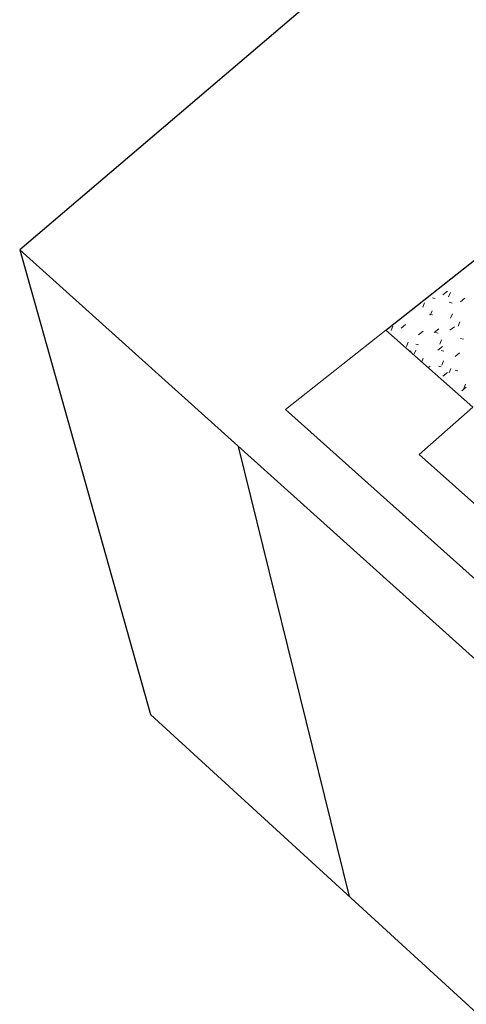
# Model space of a CAD drawing. Header units: centimetres. Extents: x 1151.07 to 1152.71, y 1902.53 to 1904.06.
# Tile 2 of 65: x 1151.07 to 1151.22, y 1903.28 to 1903.62. Entities that reach past the tile are written whole.
import ezdxf

# ---------------------------------------------------------------- set-up
doc = ezdxf.new("R2010")
doc.units = ezdxf.units.CM
for name, color, linetype, lineweight in [('Krawędzie wspólne', 7, 'Continuous', 9), ('Wzór powierzchni', 7, 'Continuous', 9), ('Wzór powierzchni-4', 10, 'Continuous', 9), ('Ściany', 7, 'Continuous', 9), ('Ściany-1', 250, 'Continuous', 25)]:
    doc.layers.add(name, color=color, linetype=linetype, lineweight=lineweight)

# ---------------------------------------------------------------- blocks, each defined once
blk = doc.blocks.new('FP_18-Aksono Kopia 1')
at = {"layer": 'Wzór powierzchni-4'}
for p, q in [((1151.21039, 1903.52219), (1151.21195, 1903.52343)), ((1151.21293, 1903.52303), (1151.21232, 1903.52155)), ((1151.20409, 1903.51955), (1151.20347, 1903.51806)), ((1151.20771, 1903.52093), (1151.20676, 1903.52117)), ((1151.21349, 1903.51945), (1151.21254, 1903.51969)), ((1151.21631, 1903.51989), (1151.21787, 1903.52113)), ((1151.20666, 1903.51679), (1151.20604, 1903.51531)), ((1151.20679, 1903.51543), (1151.20583, 1903.51567)), ((1151.21361, 1903.5158), (1151.213, 1903.51432)), ((1151.21613, 1903.51307), (1151.21552, 1903.5116)), ((1151.19334, 1903.51154), (1151.19273, 1903.51005)), ((1151.19608, 1903.5109), (1151.19766, 1903.51214)), ((1151.20208, 1903.50865), (1151.20365, 1903.50988)), ((1151.20743, 1903.5094), (1151.20899, 1903.51064)), ((1151.20876, 1903.50923), (1151.20781, 1903.50946)), ((1151.21275, 1903.51015), (1151.2143, 1903.51139)), ((1151.19853, 1903.50608), (1151.19792, 1903.5046)), ((1151.2099, 1903.50687), (1151.20929, 1903.50541)), ((1151.21735, 1903.50709), (1151.21641, 1903.50732)), ((1151.1992, 1903.5029), (1151.19951, 1903.50314)), ((1151.2011, 1903.50337), (1151.2005, 1903.5019)), ((1151.20207, 1903.5052), (1151.20111, 1903.50544)), ((1151.20861, 1903.50344), (1151.21017, 1903.50467)), ((1151.21071, 1903.50308), (1151.20977, 1903.50331)), ((1151.20366, 1903.50068), (1151.20314, 1903.49941)), ((1151.21058, 1903.49975), (1151.20998, 1903.49829)), ((1151.21449, 1903.50124), (1151.21604, 1903.50247)), ((1151.20537, 1903.49744), (1151.20605, 1903.49797)), ((1151.20979, 1903.49768), (1151.20885, 1903.49791)), ((1151.2131, 1903.49709), (1151.21249, 1903.49563)), ((1151.21549, 1903.4963), (1151.21455, 1903.49653)), ((1151.21038, 1903.49458), (1151.21193, 1903.4958)), ((1151.21679, 1903.48951), (1151.21833, 1903.49074)), ((1151.21809, 1903.4918), (1151.21749, 1903.49036))]:
    blk.add_line(p, q, dxfattribs=at)

msp = doc.modelspace()

# ---------------------------------------------------------------- linework, layer by layer
at = {"layer": 'Krawędzie wspólne'}
msp.add_line((1151.48653, 1903.18828), (1151.15665, 1903.48315), dxfattribs=at)
at = {"layer": 'Ściany'}
for p, q in [((1151.15665, 1903.48315), (1151.19094, 1903.51022)), ((1151.19094, 1903.51022), (1151.15665, 1903.48315)), ((1151.15665, 1903.48315), (1151.48653, 1903.18828))]:
    msp.add_line(p, q, dxfattribs=at)
at = {"layer": 'Ściany-1'}
for p, q in [((1151.41577, 1903.83529), (1151.06608, 1903.53751)), ((1151.19094, 1903.51022), (1151.37571, 1903.65603)), ((1151.06608, 1903.53751), (1151.11066, 1903.37929)), ((1151.06608, 1903.53751), (1152.10564, 1902.60425)), ((1151.2206, 1903.48395), (1151.19094, 1903.51022)), ((1151.20222, 1903.46782), (1151.2206, 1903.48395)), ((1151.17847, 1903.31725), (1151.14067, 1903.47055)), ((1151.50086, 1903.20196), (1151.20222, 1903.46782)), ((1151.11066, 1903.37929), (1152.0432, 1902.52617))]:
    msp.add_line(p, q, dxfattribs=at)

# ---------------------------------------------------------------- block references
at = {"layer": 'Wzór powierzchni'}
msp.add_blockref('FP_18-Aksono Kopia 1', (0, 0), dxfattribs=at)

doc.saveas('drawing.dxf')
